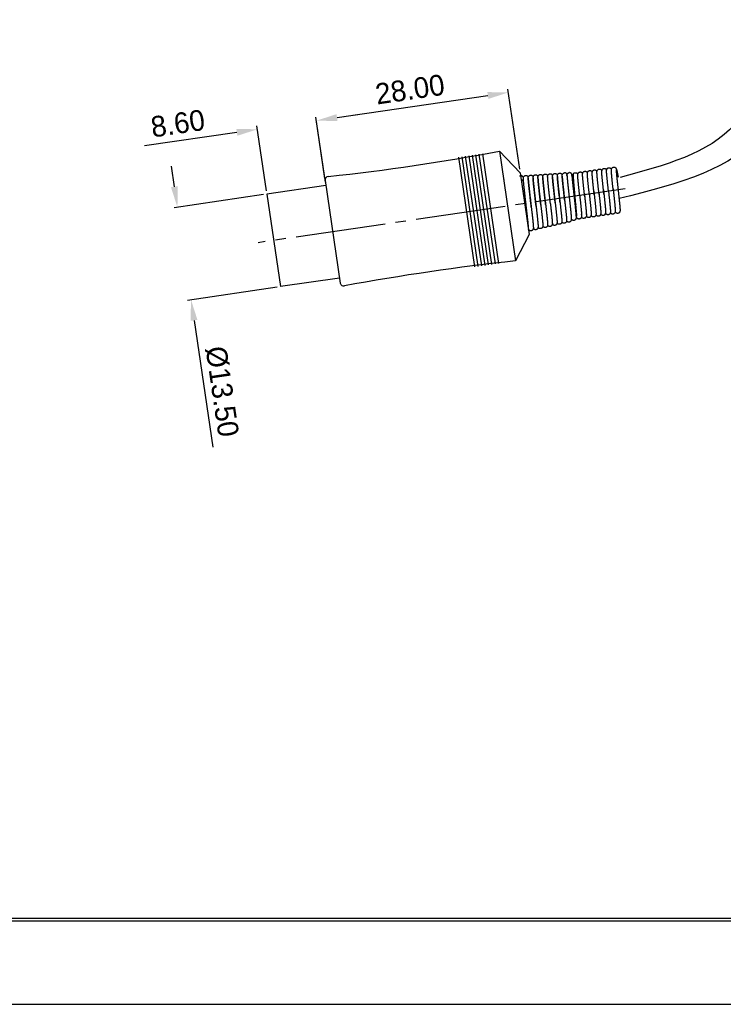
# Model space of a CAD drawing. Header units: millimetres. Extents: x -3 to 417, y 633 to 930.
# Tile 2 of 9: x 144 to 245, y 633 to 775. Entities that reach past the tile are written whole.
import ezdxf

# ---------------------------------------------------------------- set-up
doc = ezdxf.new("R2010")
doc.units = ezdxf.units.MM
doc.linetypes.add('CENTER', pattern=[17.5, 13, -1.5, 1.5, -1.5])
doc.layers.add('CEN', color=3, linetype='CENTER')
doc.dimstyles.get("Standard").update_dxf_attribs({"dimtxt": 3, "dimasz": 3, "dimexe": 0.5, "dimexo": 0.5, "dimgap": 1, "dimtad": 1, "dimzin": 4, "dimdsep": 46, "dimtxsty": 'Standard', "dimcen": 1, "dimclrd": 3, "dimclre": 3, "dimclrt": 3, "dimadec": 0, "dimazin": 0, "dimtp": 0.01, "dimtm": 0.01, "dimtfac": 1, "dimtofl": 0, "dimtmove": 0, "dimatfit": 0, "dimfxl": 0, "dimtolj": 1, "dimtzin": 4, "dimarcsym": 0})

# ---------------------------------------------------------------- blocks, each defined once
blk = doc.blocks.new('*D1')
at = {"color": 3, "lineweight": -2}
for p, q in [((165.95, 751.02), (165.51, 753.99)), ((178.81, 749.88), (165.89, 747.98)), ((180.77, 736.52), (167.85, 734.62)), ((168.78, 731.73), (171.47, 713.43))]:
    blk.add_line(p, q, dxfattribs=at)
at = {"color": 3}
for points in [[(166.44, 751.09), (165.45, 750.95), (166.38, 748.05)], [(169.27, 731.8), (168.28, 731.66), (168.34, 734.7)]]:
    blk.add_solid(points, dxfattribs=at)
at = {"layer": 'Defpoints', "color": 0}
for p in [(179.3, 749.95), (166.38, 748.05), (181.27, 736.59)]:
    blk.add_point(p, dxfattribs=at)
at = {"color": 3, "insert": (172.81, 721.46), "char_height": 3, "attachment_point": 5, "rotation": 278.3545}
blk.add_mtext('\\A1;%%C13.50', dxfattribs=at)
blk = doc.blocks.new('*D2')
at = {"color": 3, "lineweight": -2}
for p, q in [((187.74, 751.7), (186.37, 761.05)), ((189.41, 760.99), (192.38, 761.43)), ((179.23, 750.45), (177.86, 759.8)), ((174.96, 758.87), (161.61, 756.91))]:
    blk.add_line(p, q, dxfattribs=at)
at = {"color": 3}
for points in [[(189.33, 761.49), (189.48, 760.5), (186.44, 760.56)], [(174.89, 759.37), (175.03, 758.38), (177.93, 759.31)]]:
    blk.add_solid(points, dxfattribs=at)
at = {"layer": 'Defpoints', "color": 0}
for p in [(177.93, 759.31), (187.81, 751.2), (179.3, 749.95)]:
    blk.add_point(p, dxfattribs=at)
at = {"color": 3, "insert": (166.44, 760.15), "char_height": 3, "attachment_point": 5, "rotation": 8.3545}
blk.add_mtext('\\A1;8.60', dxfattribs=at)
blk = doc.blocks.new('*D3')
at = {"color": 3, "lineweight": -2}
for p, q in [((215.77, 753.54), (214.07, 765.12)), ((189.41, 760.99), (211.17, 764.19)), ((187.67, 752.19), (186.37, 761.05))]:
    blk.add_line(p, q, dxfattribs=at)
at = {"color": 3}
for points in [[(211.1, 764.68), (211.25, 763.7), (214.14, 764.63)], [(189.33, 761.49), (189.48, 760.5), (186.44, 760.56)]]:
    blk.add_solid(points, dxfattribs=at)
at = {"layer": 'Defpoints', "color": 0}
for p in [(214.14, 764.63), (215.84, 753.05), (187.74, 751.7)]:
    blk.add_point(p, dxfattribs=at)
at = {"color": 3, "insert": (199.93, 765.07), "char_height": 3, "attachment_point": 5, "rotation": 8.3545}
blk.add_mtext('\\A1;28.00', dxfattribs=at)

msp = doc.modelspace()

# ---------------------------------------------------------------- linework, layer by layer
at = {"color": 7, "linetype": 'Continuous'}
for p, q in [((215.844, 753.045), (212.861, 756.143)), ((212.861, 756.143), (215.186, 740.313)), ((206.925, 755.271), (209.249, 739.441)), ((207.419, 755.344), (209.744, 739.514)), ((207.914, 755.417), (210.239, 739.586)), ((208.409, 755.489), (210.733, 739.659)), ((208.903, 755.562), (211.228, 739.732)), ((209.398, 755.634), (211.723, 739.804)), ((209.893, 755.707), (212.218, 739.877)), ((210.387, 755.78), (212.712, 739.95)), ((187.707, 751.924), (189.881, 737.122)), ((213.442, 752.187), (213.471, 751.989)), ((215.844, 753.045), (217.152, 744.137)), ((215.937, 752.603), (215.909, 752.6)), ((218.012, 752.74), (218.039, 752.743)), ((220.114, 752.88), (220.141, 752.883)), ((222.244, 753.023), (222.217, 753.021)), ((179.304, 749.952), (181.266, 736.595)), ((216.466, 750.407), (216.236, 750.373)), ((223.922, 747.862), (223.894, 747.857)), ((216.876, 746.827), (216.759, 746.81)), ((225.085, 746.465), (225.035, 746.454)), ((225.085, 746.465), (225.086, 746.466)), ((217.152, 744.137), (215.186, 740.313)), ((405.482, 645.407), (9.482, 645.407)), ((405.482, 645.007), (9.482, 645.007))]:
    msp.add_line(p, q, dxfattribs=at)
for p, q in [((187.813, 751.201), (179.304, 749.952)), ((189.775, 737.844), (181.266, 736.595)), ((-2.518, 633.007), (417.482, 633.007))]:
    msp.add_line(p, q)
for centre, radius, start, end in [((153.025, 1075.842), 325.25, 276.19932, 280.60108), ((188.202, 751.996), 0.5, 96.19932, 188.35447), ((249.792, 416.909), 325.25, 96.10787, 100.50962), ((190.376, 737.194), 0.5, 188.35447, 280.50962)]:
    msp.add_arc(centre, radius, start, end)
for points, knots in [([(254.468, 774.762), (254.957, 768.542), (252.441, 755.511), (239.147, 751.506), (230.104, 749.307)], [56.5314071, 56.5314071, 56.5314071, 56.5314071, 73.6512927, 94.4989164, 94.4989164, 94.4989164, 94.4989164]), ([(250.678, 775.131), (251.125, 769.257), (248.738, 757.334), (236.665, 754.093), (230.246, 752.37)], [51.0091535, 51.0091535, 51.0091535, 51.0091535, 67.0342383, 85.2272865, 85.2272865, 85.2272865, 85.2272865])]:
    msp.add_open_spline(points, degree=3, knots=knots)
for points in [[(225.531, 752.855), (225.53, 752.9), (225.531, 752.941), (225.532, 752.98), (225.536, 753.02), (225.545, 753.067), (225.564, 753.13), (225.606, 753.206), (225.677, 753.28), (225.774, 753.333), (225.843, 753.351)], [(225.843, 753.351), (225.918, 753.354), (226.025, 753.329), (226.114, 753.279), (226.175, 753.217), (226.212, 753.163), (226.23, 753.126)], [(226.226, 752.879), (226.224, 752.936), (226.223, 752.986), (226.223, 753.031), (226.225, 753.073), (226.228, 753.115), (226.237, 753.166), (226.258, 753.233), (226.3, 753.31), (226.369, 753.381), (226.462, 753.433), (226.536, 753.453)], [(226.536, 753.453), (226.611, 753.455), (226.718, 753.431), (226.805, 753.381), (226.867, 753.32), (226.904, 753.265), (226.923, 753.228)], [(226.918, 753.005), (226.916, 753.057), (226.916, 753.103), (226.916, 753.144), (226.918, 753.183), (226.922, 753.223), (226.93, 753.271), (226.95, 753.334), (226.992, 753.41), (227.063, 753.483), (227.159, 753.537), (227.229, 753.554)], [(227.229, 753.554), (227.302, 753.557), (227.409, 753.533), (227.498, 753.484), (227.559, 753.423), (227.596, 753.368), (227.616, 753.33)], [(227.612, 753.078), (227.61, 753.138), (227.609, 753.19), (227.609, 753.237), (227.611, 753.28), (227.615, 753.324), (227.624, 753.376), (227.645, 753.441), (227.688, 753.516), (227.756, 753.586), (227.85, 753.638), (227.922, 753.656)], [(227.921, 753.656), (227.997, 753.659), (228.104, 753.635), (228.191, 753.585), (228.253, 753.524), (228.29, 753.469), (228.309, 753.432)], [(228.302, 753.267), (228.301, 753.311), (228.302, 753.352), (228.304, 753.39), (228.308, 753.43), (228.317, 753.477), (228.337, 753.54), (228.379, 753.616), (228.45, 753.688), (228.546, 753.741), (228.614, 753.758)], [(228.303, 753.218), (228.302, 753.267)], [(228.614, 753.758), (228.689, 753.761), (228.796, 753.736), (228.885, 753.686), (228.946, 753.625), (228.983, 753.57), (229.001, 753.533)], [(228.995, 753.369), (228.994, 753.413), (228.995, 753.453), (228.997, 753.492), (229.001, 753.531), (229.009, 753.579), (229.03, 753.642), (229.072, 753.718), (229.143, 753.79), (229.239, 753.842), (229.307, 753.86)], [(228.996, 753.319), (228.995, 753.369)], [(229.247, 750.723), (229.237, 750.815), (229.215, 751.017), (229.193, 751.216), (229.172, 751.412), (229.152, 751.602), (229.132, 751.785), (229.114, 751.96), (229.097, 752.124), (229.082, 752.276), (229.068, 752.418), (229.055, 752.548), (229.044, 752.668), (229.034, 752.779), (229.026, 752.88), (229.018, 752.973), (229.012, 753.057), (229.006, 753.133), (229.002, 753.202), (228.999, 753.264), (228.996, 753.319)], [(229.307, 753.86), (229.381, 753.862), (229.488, 753.839), (229.576, 753.789), (229.638, 753.728), (229.675, 753.673), (229.697, 753.63), (229.712, 753.592), (229.725, 753.554), (229.738, 753.514), (229.751, 753.468), (229.764, 753.417), (229.779, 753.359), (229.795, 753.292), (229.812, 753.215), (229.832, 753.128), (229.853, 753.03), (229.876, 752.919), (229.901, 752.797), (229.928, 752.661), (229.958, 752.513), (229.981, 752.391)], [(229.694, 753.445), (229.694, 753.441), (229.694, 753.426), (229.694, 753.402), (229.694, 753.371), (229.696, 753.333), (229.698, 753.288), (229.701, 753.236), (229.704, 753.178), (229.709, 753.114), (229.714, 753.042), (229.721, 752.965), (229.728, 752.881), (229.736, 752.791), (229.745, 752.695), (229.754, 752.593), (229.765, 752.485), (229.776, 752.371), (229.788, 752.252), (229.8, 752.127), (229.814, 751.996), (229.828, 751.86), (229.843, 751.72), (229.858, 751.575), (229.874, 751.425), (229.891, 751.271), (229.908, 751.114), (229.926, 750.951), (229.944, 750.783), (229.963, 750.608), (229.983, 750.426), (230.004, 750.237), (230.025, 750.043), (230.046, 749.848), (230.066, 749.655), (230.086, 749.47), (230.105, 749.295), (230.122, 749.131), (230.138, 748.978), (230.152, 748.835), (230.166, 748.701), (230.178, 748.575), (230.189, 748.457), (230.199, 748.347), (230.209, 748.244), (230.217, 748.148), (230.224, 748.06), (230.23, 747.979), (230.236, 747.905), (230.24, 747.837), (230.243, 747.776), (230.246, 747.721), (230.247, 747.671), (230.248, 747.627), (230.247, 747.586), (230.245, 747.548), (230.241, 747.508), (230.233, 747.46), (230.213, 747.398), (230.171, 747.322), (230.101, 747.249), (230.006, 747.196), (229.935, 747.177)], [(215.828, 752.577), (215.754, 752.536), (215.74, 752.526)], [(215.909, 752.6), (215.828, 752.577)], [(215.993, 752.602), (215.937, 752.603)], [(216.306, 752.309), (216.298, 752.346), (216.266, 752.424), (216.216, 752.492), (216.152, 752.546), (216.076, 752.584), (215.993, 752.602)], [(216.011, 751.907), (216.092, 751.929), (216.166, 751.97), (216.228, 752.028), (216.274, 752.099), (216.301, 752.172)], [(217.039, 745.071), (217.039, 745.072), (217.039, 745.082), (217.039, 745.1), (217.039, 745.124), (217.038, 745.155), (217.036, 745.191), (217.033, 745.233), (217.03, 745.281), (217.026, 745.335), (217.022, 745.395), (217.016, 745.461), (217.01, 745.533), (217.003, 745.611), (216.995, 745.694), (216.987, 745.784), (216.977, 745.88), (216.967, 745.982), (216.956, 746.09), (216.944, 746.204), (216.931, 746.324), (216.917, 746.45), (216.903, 746.583), (216.888, 746.721), (216.872, 746.866), (216.855, 747.017), (216.837, 747.175), (216.818, 747.339), (216.799, 747.51), (216.779, 747.687), (216.757, 747.871), (216.736, 748.059), (216.713, 748.252), (216.691, 748.448), (216.668, 748.646), (216.645, 748.844), (216.622, 749.041), (216.6, 749.235), (216.578, 749.426), (216.556, 749.612), (216.536, 749.792), (216.516, 749.967), (216.497, 750.135), (216.478, 750.297), (216.461, 750.453), (216.445, 750.602), (216.429, 750.745), (216.414, 750.882), (216.4, 751.012), (216.387, 751.135), (216.375, 751.252), (216.364, 751.362), (216.354, 751.466), (216.345, 751.563), (216.336, 751.654), (216.329, 751.739), (216.322, 751.817), (216.316, 751.888), (216.311, 751.954), (216.307, 752.014), (216.304, 752.068), (216.302, 752.118), (216.3, 752.162), (216.299, 752.202), (216.299, 752.239), (216.3, 752.274), (216.303, 752.31), (216.309, 752.351), (216.324, 752.407), (216.36, 752.482), (216.423, 752.558), (216.511, 752.617), (216.61, 752.647)], [(216.61, 752.647), (216.684, 752.649), (216.789, 752.626), (216.874, 752.579), (216.935, 752.521), (216.972, 752.469), (216.992, 752.43), (217.007, 752.396), (217.009, 752.39)], [(216.999, 752.237), (216.999, 752.233), (216.999, 752.22), (216.999, 752.2), (217, 752.173), (217.001, 752.14), (217.003, 752.101), (217.006, 752.057), (217.009, 752.006), (217.013, 751.948), (217.019, 751.884), (217.025, 751.812), (217.032, 751.733), (217.04, 751.646), (217.049, 751.55), (217.059, 751.446), (217.07, 751.334), (217.083, 751.212), (217.097, 751.082), (217.112, 750.941), (217.128, 750.791), (217.145, 750.63), (217.164, 750.458), (217.185, 750.276), (217.206, 750.085), (217.229, 749.885), (217.253, 749.678), (217.277, 749.464), (217.303, 749.245), (217.328, 749.023), (217.354, 748.799), (217.38, 748.575), (217.406, 748.352), (217.431, 748.133), (217.436, 748.092)], [(217.001, 752.202), (217, 752.244), (217, 752.283), (217.001, 752.318), (217.004, 752.355), (217.01, 752.396), (217.025, 752.452), (217.06, 752.528), (217.123, 752.604), (217.211, 752.663), (217.311, 752.693)], [(217.436, 748.092), (217.423, 748.202), (217.399, 748.413), (217.374, 748.63), (217.349, 748.852), (217.323, 749.077), (217.297, 749.303), (217.271, 749.528), (217.246, 749.749), (217.221, 749.964), (217.198, 750.173), (217.175, 750.372), (217.154, 750.562), (217.134, 750.742), (217.116, 750.912), (217.099, 751.072), (217.084, 751.221), (217.07, 751.359), (217.057, 751.487), (217.046, 751.605), (217.036, 751.712), (217.027, 751.809), (217.02, 751.896), (217.014, 751.974), (217.009, 752.042), (217.006, 752.102), (217.003, 752.155), (217.001, 752.202)], [(217.311, 752.693), (217.386, 752.696), (217.491, 752.673), (217.577, 752.624), (217.638, 752.565), (217.674, 752.514), (217.694, 752.475), (217.708, 752.441), (217.71, 752.437)], [(217.7, 752.284), (217.7, 752.279), (217.7, 752.265), (217.7, 752.243), (217.701, 752.214), (217.702, 752.177), (217.705, 752.133), (217.708, 752.081), (217.712, 752.021), (217.717, 751.954), (217.723, 751.878), (217.731, 751.794), (217.739, 751.701), (217.749, 751.598), (217.76, 751.487), (217.772, 751.367), (217.785, 751.237), (217.8, 751.099), (217.815, 750.952), (217.832, 750.797), (217.85, 750.633), (217.869, 750.461), (217.889, 750.281), (217.911, 750.092), (217.933, 749.894), (217.957, 749.689), (217.981, 749.475), (218.006, 749.254), (218.033, 749.026), (218.06, 748.792), (218.087, 748.555), (218.115, 748.317), (218.129, 748.189)], [(217.702, 752.244), (217.701, 752.289), (217.701, 752.329), (217.702, 752.365), (217.705, 752.402), (217.711, 752.444), (217.726, 752.501), (217.762, 752.576), (217.825, 752.652), (217.913, 752.71), (218.012, 752.74)], [(218.129, 748.189), (218.129, 748.194), (218.11, 748.36), (218.09, 748.531), (218.07, 748.704), (218.05, 748.881), (218.029, 749.06), (218.008, 749.241), (217.987, 749.424), (217.966, 749.609), (217.945, 749.794), (217.924, 749.978), (217.904, 750.162), (217.883, 750.344), (217.863, 750.523), (217.844, 750.699), (217.826, 750.87), (217.808, 751.036), (217.791, 751.194), (217.776, 751.342), (217.763, 751.478), (217.75, 751.603), (217.74, 751.717), (217.731, 751.819), (217.723, 751.911), (217.716, 751.994), (217.711, 752.068), (217.707, 752.134), (217.704, 752.192), (217.702, 752.244)], [(218.04, 752.743), (218.14, 752.735), (218.236, 752.698), (218.31, 752.643), (218.358, 752.587), (218.385, 752.541), (218.402, 752.506), (218.411, 752.484)], [(218.401, 752.33), (218.401, 752.325), (218.4, 752.311), (218.401, 752.29), (218.401, 752.263), (218.403, 752.229), (218.405, 752.189), (218.407, 752.144), (218.411, 752.093), (218.415, 752.036), (218.42, 751.973), (218.426, 751.904), (218.432, 751.829), (218.44, 751.749), (218.448, 751.662), (218.457, 751.568), (218.467, 751.469), (218.477, 751.364), (218.489, 751.252), (218.501, 751.135), (218.514, 751.012), (218.528, 750.883), (218.543, 750.748), (218.558, 750.608), (218.574, 750.464), (218.591, 750.314), (218.608, 750.16), (218.626, 750), (218.645, 749.835), (218.664, 749.665), (218.684, 749.49), (218.705, 749.31), (218.726, 749.125), (218.748, 748.934), (218.77, 748.739), (218.793, 748.54), (218.816, 748.339)], [(218.402, 752.293), (218.402, 752.336), (218.402, 752.374), (218.403, 752.411), (218.405, 752.447), (218.411, 752.489), (218.426, 752.546), (218.462, 752.621), (218.525, 752.698), (218.613, 752.757), (218.712, 752.787)], [(218.816, 748.339), (218.807, 748.422), (218.786, 748.607), (218.764, 748.797), (218.742, 748.991), (218.719, 749.19), (218.696, 749.392), (218.672, 749.598), (218.649, 749.807), (218.625, 750.019), (218.601, 750.231), (218.578, 750.439), (218.556, 750.639), (218.535, 750.828), (218.516, 751.005), (218.499, 751.169), (218.483, 751.321), (218.469, 751.46), (218.457, 751.587), (218.446, 751.703), (218.436, 751.808), (218.428, 751.903), (218.421, 751.987), (218.415, 752.063), (218.411, 752.131), (218.407, 752.191), (218.404, 752.245), (218.402, 752.293)], [(218.712, 752.787), (218.787, 752.79), (218.891, 752.767), (218.977, 752.72), (219.038, 752.661), (219.075, 752.609), (219.096, 752.569), (219.11, 752.535), (219.112, 752.531)], [(219.102, 752.376), (219.101, 752.37), (219.101, 752.357), (219.101, 752.335), (219.102, 752.307), (219.103, 752.273), (219.105, 752.232), (219.108, 752.185), (219.112, 752.131), (219.116, 752.07), (219.122, 752.002), (219.128, 751.926), (219.136, 751.842), (219.144, 751.75), (219.154, 751.648), (219.165, 751.538), (219.177, 751.419), (219.19, 751.289), (219.204, 751.15), (219.22, 751.001), (219.238, 750.84), (219.256, 750.669), (219.276, 750.487), (219.298, 750.296), (219.32, 750.095), (219.344, 749.886), (219.368, 749.671), (219.393, 749.451), (219.419, 749.227), (219.445, 749.003), (219.47, 748.779), (219.496, 748.557), (219.509, 748.441)], [(219.103, 752.34), (219.102, 752.383), (219.102, 752.421), (219.103, 752.457), (219.106, 752.494), (219.112, 752.536), (219.127, 752.592), (219.163, 752.668), (219.226, 752.744), (219.314, 752.804), (219.413, 752.834)], [(219.509, 748.441), (219.505, 748.472), (219.483, 748.668), (219.46, 748.867), (219.437, 749.07), (219.414, 749.274), (219.391, 749.48), (219.367, 749.687), (219.344, 749.892), (219.321, 750.094), (219.299, 750.291), (219.278, 750.482), (219.258, 750.666), (219.239, 750.841), (219.221, 751.006), (219.205, 751.161), (219.19, 751.305), (219.176, 751.438), (219.164, 751.562), (219.153, 751.676), (219.143, 751.781), (219.135, 751.877), (219.127, 751.964), (219.121, 752.044), (219.115, 752.116), (219.111, 752.181), (219.107, 752.24), (219.105, 752.293), (219.103, 752.34)], [(219.413, 752.834), (219.489, 752.836), (219.594, 752.813), (219.68, 752.765), (219.741, 752.705), (219.777, 752.654), (219.798, 752.614), (219.812, 752.58), (219.813, 752.578)], [(219.802, 752.422), (219.802, 752.422), (219.802, 752.416), (219.802, 752.401), (219.802, 752.377), (219.803, 752.346), (219.805, 752.306), (219.807, 752.259), (219.811, 752.203), (219.815, 752.14), (219.821, 752.067), (219.827, 751.986), (219.835, 751.896), (219.844, 751.796), (219.855, 751.687), (219.866, 751.568), (219.879, 751.44), (219.893, 751.302), (219.909, 751.156), (219.925, 751), (219.943, 750.836), (219.962, 750.663), (219.982, 750.481), (220.003, 750.291), (220.025, 750.091), (220.049, 749.884), (220.073, 749.668), (220.099, 749.444), (220.125, 749.214), (220.152, 748.979), (220.179, 748.741), (220.198, 748.568)], [(219.804, 752.378), (219.803, 752.424), (219.803, 752.466), (219.804, 752.504), (219.807, 752.541), (219.813, 752.584), (219.829, 752.641), (219.865, 752.717), (219.928, 752.792), (220.015, 752.85), (220.114, 752.88)], [(220.198, 748.568), (220.191, 748.63), (220.168, 748.839), (220.144, 749.053), (220.119, 749.272), (220.093, 749.496), (220.068, 749.724), (220.042, 749.955), (220.016, 750.185), (219.991, 750.407), (219.968, 750.618), (219.947, 750.813), (219.927, 750.993), (219.91, 751.159), (219.894, 751.313), (219.879, 751.456), (219.866, 751.59), (219.854, 751.715), (219.843, 751.83), (219.834, 751.935), (219.826, 752.03), (219.819, 752.117), (219.814, 752.194), (219.809, 752.263), (219.806, 752.324), (219.804, 752.378)], [(220.142, 752.883), (220.246, 752.875), (220.341, 752.838), (220.413, 752.784), (220.46, 752.728), (220.488, 752.682), (220.505, 752.646), (220.514, 752.625)], [(220.505, 752.413), (220.504, 752.462), (220.504, 752.505), (220.505, 752.546), (220.508, 752.586), (220.514, 752.63), (220.529, 752.687), (220.563, 752.759), (220.623, 752.833), (220.709, 752.894), (220.815, 752.927)], [(220.503, 752.468), (220.503, 752.462), (220.503, 752.446), (220.503, 752.423), (220.504, 752.393), (220.505, 752.356), (220.507, 752.314), (220.51, 752.265), (220.514, 752.21), (220.518, 752.148), (220.524, 752.081), (220.53, 752.007), (220.537, 751.927), (220.545, 751.84), (220.554, 751.746), (220.563, 751.646), (220.574, 751.54), (220.585, 751.427), (220.598, 751.307), (220.611, 751.182), (220.625, 751.05), (220.64, 750.913), (220.655, 750.77), (220.671, 750.622), (220.688, 750.468), (220.706, 750.31), (220.724, 750.145), (220.743, 749.976), (220.763, 749.801), (220.783, 749.62), (220.804, 749.434), (220.826, 749.243), (220.848, 749.046), (220.871, 748.845), (220.889, 748.683)], [(220.889, 748.683), (220.867, 748.885), (220.842, 749.105), (220.817, 749.328), (220.792, 749.552), (220.767, 749.774), (220.742, 749.992), (220.718, 750.205), (220.696, 750.411), (220.674, 750.609), (220.653, 750.798), (220.634, 750.978), (220.616, 751.148), (220.599, 751.308), (220.584, 751.458), (220.57, 751.598), (220.558, 751.727), (220.546, 751.846), (220.537, 751.955), (220.528, 752.053), (220.521, 752.143), (220.515, 752.223), (220.511, 752.294), (220.507, 752.357), (220.505, 752.413)], [(220.815, 752.927), (220.894, 752.93), (220.998, 752.905), (221.082, 752.858), (221.142, 752.801), (221.178, 752.749), (221.199, 752.708), (221.214, 752.673)], [(221.204, 752.514), (221.204, 752.51), (221.203, 752.496), (221.203, 752.475), (221.204, 752.448), (221.205, 752.414), (221.207, 752.373), (221.21, 752.326), (221.213, 752.273), (221.217, 752.213), (221.223, 752.147), (221.229, 752.073), (221.236, 751.992), (221.244, 751.904), (221.252, 751.809), (221.262, 751.706), (221.273, 751.595), (221.285, 751.477), (221.298, 751.352), (221.312, 751.219), (221.327, 751.08), (221.342, 750.933), (221.359, 750.78), (221.376, 750.621), (221.394, 750.457), (221.413, 750.287), (221.433, 750.111), (221.453, 749.929), (221.474, 749.741), (221.496, 749.546), (221.519, 749.345), (221.542, 749.138), (221.566, 748.924), (221.58, 748.8)], [(221.205, 752.47), (221.204, 752.516), (221.204, 752.558), (221.206, 752.597), (221.209, 752.636), (221.215, 752.678), (221.23, 752.734), (221.264, 752.805), (221.323, 752.88), (221.41, 752.94), (221.516, 752.974)], [(221.58, 748.8), (221.577, 748.826), (221.553, 749.047), (221.528, 749.271), (221.502, 749.498), (221.477, 749.726), (221.451, 749.953), (221.426, 750.178), (221.402, 750.398), (221.378, 750.611), (221.356, 750.815), (221.335, 751.009), (221.316, 751.191), (221.299, 751.361), (221.283, 751.517), (221.269, 751.661), (221.256, 751.793), (221.245, 751.912), (221.235, 752.021), (221.227, 752.12), (221.22, 752.208), (221.215, 752.286), (221.211, 752.355), (221.207, 752.416), (221.205, 752.47)], [(221.516, 752.974), (221.594, 752.977), (221.698, 752.952), (221.782, 752.905), (221.842, 752.848), (221.879, 752.796), (221.9, 752.756), (221.915, 752.721), (221.915, 752.72)], [(221.904, 752.56), (221.904, 752.556), (221.904, 752.543), (221.904, 752.522), (221.905, 752.494), (221.906, 752.459), (221.908, 752.417), (221.911, 752.367), (221.914, 752.31), (221.919, 752.246), (221.925, 752.173), (221.931, 752.093), (221.939, 752.005), (221.948, 751.908), (221.958, 751.804), (221.969, 751.69), (221.981, 751.569), (221.994, 751.439), (222.008, 751.302), (222.023, 751.157), (222.04, 751.004), (222.057, 750.843), (222.075, 750.675), (222.094, 750.498), (222.115, 750.314), (222.136, 750.122), (222.159, 749.922), (222.182, 749.714), (222.206, 749.5), (222.23, 749.282), (222.255, 749.062), (222.27, 748.925)], [(221.906, 752.522), (221.905, 752.567), (221.905, 752.608), (221.907, 752.646), (221.91, 752.684), (221.916, 752.726), (221.931, 752.782), (221.966, 752.854), (222.026, 752.928), (222.114, 752.989), (222.217, 753.021)], [(222.27, 748.925), (222.258, 749.038), (222.235, 749.237), (222.213, 749.438), (222.19, 749.641), (222.168, 749.842), (222.146, 750.042), (222.124, 750.238), (222.103, 750.43), (222.083, 750.616), (222.063, 750.794), (222.045, 750.965), (222.028, 751.127), (222.012, 751.28), (221.997, 751.424), (221.983, 751.56), (221.971, 751.687), (221.959, 751.806), (221.949, 751.916), (221.94, 752.019), (221.932, 752.113), (221.925, 752.199), (221.919, 752.278), (221.914, 752.35), (221.91, 752.414), (221.908, 752.471), (221.906, 752.522)], [(222.612, 752.606), (222.618, 752.683), (222.606, 752.766), (222.574, 752.845), (222.524, 752.913), (222.46, 752.967), (222.384, 753.005), (222.302, 753.023), (222.244, 753.024)], [(222.594, 752.553), (222.593, 752.598), (222.593, 752.639), (222.594, 752.677), (222.597, 752.715), (222.604, 752.757), (222.619, 752.813), (222.653, 752.885), (222.714, 752.959), (222.802, 753.019), (222.905, 753.051)], [(222.605, 752.606), (222.605, 752.601), (222.605, 752.587), (222.605, 752.566), (222.605, 752.538), (222.606, 752.504), (222.608, 752.464), (222.611, 752.418), (222.614, 752.367), (222.618, 752.31), (222.623, 752.247), (222.628, 752.179), (222.635, 752.104), (222.642, 752.024), (222.649, 751.939), (222.658, 751.847), (222.667, 751.75), (222.678, 751.647), (222.689, 751.538), (222.7, 751.423), (222.713, 751.303), (222.726, 751.177), (222.74, 751.045), (222.755, 750.908), (222.77, 750.765), (222.786, 750.618), (222.803, 750.465), (222.82, 750.308), (222.838, 750.147), (222.856, 749.982), (222.875, 749.814), (222.894, 749.642), (222.914, 749.468), (222.933, 749.292), (222.953, 749.115), (222.973, 748.937), (222.993, 748.758), (223.012, 748.578), (223.032, 748.399), (223.051, 748.221), (223.071, 748.044), (223.089, 747.869), (223.107, 747.697), (223.125, 747.529), (223.141, 747.367), (223.156, 747.215), (223.169, 747.077), (223.18, 746.953), (223.19, 746.844), (223.198, 746.747), (223.204, 746.661), (223.209, 746.585), (223.213, 746.517), (223.216, 746.458), (223.218, 746.406)], [(222.606, 752.583), (222.61, 752.599)], [(222.61, 752.599), (222.612, 752.606)], [(223.299, 752.637), (223.306, 752.714), (223.294, 752.797), (223.262, 752.875), (223.212, 752.944), (223.148, 752.998), (223.072, 753.035), (222.989, 753.053), (222.932, 753.054)], [(223.293, 752.85), (223.293, 752.845), (223.292, 752.831), (223.292, 752.81), (223.293, 752.782), (223.294, 752.748), (223.296, 752.708), (223.299, 752.662), (223.302, 752.611), (223.306, 752.554), (223.311, 752.491), (223.316, 752.423), (223.322, 752.349), (223.329, 752.269), (223.337, 752.183), (223.346, 752.091), (223.355, 751.994), (223.365, 751.891), (223.376, 751.782), (223.388, 751.667), (223.4, 751.547), (223.414, 751.421), (223.428, 751.289), (223.442, 751.152), (223.458, 751.009), (223.474, 750.862), (223.49, 750.709), (223.508, 750.552), (223.526, 750.391), (223.544, 750.226), (223.563, 750.058), (223.582, 749.886), (223.601, 749.712), (223.621, 749.536), (223.641, 749.359), (223.66, 749.181), (223.68, 749.002), (223.7, 748.822), (223.72, 748.643), (223.739, 748.465), (223.758, 748.288), (223.777, 748.113), (223.795, 747.941), (223.812, 747.773), (223.829, 747.611), (223.844, 747.459), (223.857, 747.321), (223.868, 747.197), (223.878, 747.088), (223.885, 746.991), (223.892, 746.905), (223.897, 746.829), (223.901, 746.761), (223.904, 746.702), (223.906, 746.65)], [(223.294, 752.827), (223.298, 752.843)], [(223.298, 752.843), (223.299, 752.85)], [(223.858, 748.504), (223.858, 748.507), (223.858, 748.512), (223.857, 748.519), (223.857, 748.526), (223.856, 748.533), (223.856, 748.541), (223.855, 748.55), (223.854, 748.561), (223.853, 748.573), (223.852, 748.586), (223.851, 748.6), (223.85, 748.617), (223.849, 748.635), (223.847, 748.656), (223.845, 748.678), (223.843, 748.702), (223.841, 748.728), (223.839, 748.756), (223.837, 748.784), (223.834, 748.813), (223.832, 748.842), (223.83, 748.871), (223.827, 748.902), (223.824, 748.933), (223.821, 748.967), (223.818, 749.003), (223.815, 749.042), (223.811, 749.085), (223.807, 749.132), (223.803, 749.183), (223.798, 749.24), (223.793, 749.303), (223.786, 749.372), (223.78, 749.449), (223.772, 749.533), (223.764, 749.625), (223.755, 749.726), (223.745, 749.836), (223.735, 749.956), (223.723, 750.087), (223.71, 750.23), (223.696, 750.387), (223.681, 750.556), (223.665, 750.74), (223.648, 750.94), (223.63, 751.155), (223.611, 751.387), (223.591, 751.63), (223.573, 751.881), (223.555, 752.134), (223.542, 752.38), (223.533, 752.605), (223.533, 752.79), (223.545, 752.909), (223.562, 752.934)], [(223.558, 752.938), (223.567, 752.947)], [(223.562, 752.946), (223.565, 752.944)], [(223.567, 752.947), (223.602, 752.977), (223.695, 753.028), (223.764, 753.046)], [(223.764, 753.046), (223.839, 753.048), (223.943, 753.025), (224.028, 752.979), (224.09, 752.92), (224.129, 752.865), (224.151, 752.821)], [(224.147, 752.589), (224.145, 752.643), (224.144, 752.691), (224.145, 752.735), (224.147, 752.776), (224.151, 752.82), (224.161, 752.871), (224.182, 752.936), (224.225, 753.01), (224.294, 753.078), (224.388, 753.13), (224.457, 753.147)], [(224.426, 749.745), (224.404, 749.94), (224.383, 750.137), (224.362, 750.332), (224.341, 750.524), (224.321, 750.71), (224.302, 750.888), (224.284, 751.057), (224.267, 751.218), (224.252, 751.371), (224.237, 751.516), (224.223, 751.652), (224.211, 751.78), (224.2, 751.9), (224.189, 752.012), (224.18, 752.116), (224.172, 752.213), (224.165, 752.302), (224.159, 752.384), (224.154, 752.46), (224.15, 752.528), (224.147, 752.589)], [(224.457, 753.147), (224.531, 753.15), (224.635, 753.128), (224.72, 753.081), (224.782, 753.023), (224.821, 752.967), (224.844, 752.923)], [(224.838, 752.732), (224.838, 752.762), (224.837, 752.807), (224.838, 752.849), (224.84, 752.888), (224.845, 752.929), (224.855, 752.978), (224.877, 753.041), (224.921, 753.115), (224.991, 753.183), (225.085, 753.233), (225.15, 753.249)], [(224.841, 752.67), (224.839, 752.71), (224.838, 752.732)], [(225.091, 750.103), (225.082, 750.179), (225.06, 750.381), (225.038, 750.586), (225.016, 750.791), (224.994, 750.997), (224.973, 751.201), (224.952, 751.401), (224.932, 751.597), (224.913, 751.787), (224.896, 751.968), (224.88, 752.139), (224.866, 752.298), (224.855, 752.443), (224.846, 752.573), (224.841, 752.67)], [(225.15, 753.249), (225.224, 753.252), (225.331, 753.228), (225.419, 753.178), (225.481, 753.117), (225.518, 753.063), (225.537, 753.025)], [(225.532, 752.804), (225.531, 752.855)], [(225.535, 752.747), (225.532, 752.804)], [(225.538, 752.684), (225.535, 752.747)], [(225.813, 749.93), (225.802, 750.036), (225.78, 750.234), (225.758, 750.434), (225.737, 750.634), (225.716, 750.832), (225.695, 751.026), (225.675, 751.215), (225.656, 751.397), (225.638, 751.568), (225.622, 751.728), (225.607, 751.876), (225.594, 752.012), (225.582, 752.137), (225.572, 752.251), (225.563, 752.355), (225.555, 752.45), (225.548, 752.536), (225.543, 752.614), (225.538, 752.684)], [(226.471, 750.356), (226.461, 750.448), (226.439, 750.645), (226.419, 750.838), (226.398, 751.025), (226.379, 751.207), (226.361, 751.381), (226.343, 751.548), (226.327, 751.708), (226.312, 751.859), (226.298, 752.001), (226.285, 752.134), (226.273, 752.258), (226.263, 752.373), (226.254, 752.479), (226.246, 752.576), (226.239, 752.664), (226.234, 752.743), (226.229, 752.815), (226.226, 752.879)], [(227.196, 750.163), (227.185, 750.259), (227.165, 750.442), (227.145, 750.628), (227.125, 750.816), (227.104, 751.006), (227.084, 751.197), (227.064, 751.385), (227.045, 751.567), (227.027, 751.74), (227.01, 751.903), (226.995, 752.054), (226.982, 752.193), (226.97, 752.32), (226.959, 752.437), (226.95, 752.544), (226.942, 752.642), (226.935, 752.731), (226.929, 752.811), (226.924, 752.883), (226.921, 752.948), (226.918, 753.005)], [(227.855, 750.573), (227.843, 750.682), (227.822, 750.875), (227.801, 751.069), (227.781, 751.261), (227.761, 751.45), (227.741, 751.634), (227.723, 751.81), (227.706, 751.978), (227.69, 752.136), (227.676, 752.284), (227.663, 752.42), (227.651, 752.544), (227.642, 752.657), (227.633, 752.76), (227.626, 752.852), (227.62, 752.936), (227.615, 753.011), (227.612, 753.078)], [(228.572, 750.457), (228.554, 750.618), (228.532, 750.818), (228.511, 751.017), (228.49, 751.214), (228.469, 751.406), (228.449, 751.59), (228.431, 751.765), (228.414, 751.929), (228.398, 752.082), (228.384, 752.223), (228.371, 752.355), (228.36, 752.476), (228.349, 752.59), (228.34, 752.694), (228.332, 752.791), (228.324, 752.88), (228.318, 752.961), (228.313, 753.035), (228.309, 753.103), (228.306, 753.163), (228.303, 753.218)], [(227.857, 750.556), (227.855, 750.573)], [(227.855, 750.573), (227.856, 750.566), (227.857, 750.556)], [(227.873, 750.411), (227.864, 750.49), (227.857, 750.556)], [(227.857, 750.556), (227.873, 750.411)], [(228.575, 750.424), (228.572, 750.457)], [(228.572, 750.457), (228.574, 750.439), (228.575, 750.424)], [(228.575, 750.424), (228.596, 750.233), (228.618, 750.028), (228.641, 749.825), (228.662, 749.626), (228.683, 749.433), (228.703, 749.246), (228.722, 749.066), (228.74, 748.895), (228.756, 748.734), (228.772, 748.582), (228.786, 748.441), (228.798, 748.309), (228.81, 748.187), (228.82, 748.075), (228.829, 747.971), (228.837, 747.877), (228.843, 747.79), (228.849, 747.712), (228.854, 747.642), (228.857, 747.579), (228.86, 747.522)], [(229.252, 750.674), (229.247, 750.723)], [(229.247, 750.723), (229.248, 750.706), (229.252, 750.674)], [(229.267, 750.539), (229.259, 750.613), (229.252, 750.674)], [(229.252, 750.674), (229.267, 750.539)], [(229.281, 750.407), (229.281, 750.412), (229.267, 750.539)], [(229.267, 750.539), (229.268, 750.528), (229.281, 750.407)], [(224.426, 749.745), (224.447, 749.552), (224.468, 749.358), (224.489, 749.165), (224.509, 748.975), (224.53, 748.787), (224.549, 748.605), (224.568, 748.428), (224.585, 748.258), (224.602, 748.096), (224.618, 747.942), (224.632, 747.798), (224.645, 747.663), (224.656, 747.538), (224.667, 747.423), (224.676, 747.317), (224.683, 747.222), (224.69, 747.135), (224.695, 747.065)], [(225.095, 750.063), (225.091, 750.103)], [(225.091, 750.103), (225.092, 750.094), (225.095, 750.063)], [(225.115, 749.883), (225.104, 749.98), (225.095, 750.063)], [(225.095, 750.063), (225.115, 749.883)], [(225.128, 749.756), (225.125, 749.784), (225.115, 749.883)], [(225.115, 749.883), (225.115, 749.878), (225.128, 749.756)], [(225.144, 749.614), (225.128, 749.756)], [(225.128, 749.756), (225.139, 749.657), (225.144, 749.614)], [(225.149, 749.566), (225.146, 749.593), (225.144, 749.614)], [(225.144, 749.614), (225.149, 749.566)], [(225.149, 749.566), (225.164, 749.433), (225.188, 749.209), (225.212, 748.988), (225.235, 748.772), (225.257, 748.566), (225.277, 748.371), (225.296, 748.188), (225.313, 748.017), (225.328, 747.86), (225.342, 747.715), (225.354, 747.584), (225.365, 747.464), (225.373, 747.357)], [(225.824, 749.836), (225.823, 749.84), (225.813, 749.93)], [(225.813, 749.93), (225.824, 749.836)], [(225.824, 749.836), (225.828, 749.793), (225.85, 749.595), (225.871, 749.402), (225.891, 749.214), (225.911, 749.032), (225.93, 748.857), (225.948, 748.687), (225.964, 748.525), (225.98, 748.37), (225.995, 748.223), (226.009, 748.083), (226.022, 747.951), (226.034, 747.828), (226.045, 747.712), (226.054, 747.605), (226.063, 747.505), (226.07, 747.414), (226.076, 747.331), (226.081, 747.255), (226.085, 747.187), (226.088, 747.127)], [(226.475, 750.322), (226.471, 750.356)], [(226.471, 750.356), (226.472, 750.345), (226.475, 750.322)], [(226.49, 750.177), (226.483, 750.247), (226.475, 750.322)], [(226.475, 750.322), (226.49, 750.177)], [(226.503, 750.063), (226.49, 750.177)], [(226.49, 750.177), (226.492, 750.162), (226.503, 750.063)], [(226.525, 749.858), (226.505, 750.044), (226.503, 750.063)], [(226.503, 750.063), (226.512, 749.975), (226.525, 749.858)], [(226.527, 749.839), (226.527, 749.841), (226.525, 749.858)], [(226.525, 749.858), (226.527, 749.839)], [(226.527, 749.839), (226.533, 749.785), (226.554, 749.593), (226.575, 749.399), (226.596, 749.206), (226.617, 749.014), (226.637, 748.824), (226.656, 748.638), (226.675, 748.458), (226.692, 748.287), (226.708, 748.126), (226.722, 747.978), (226.735, 747.844), (226.746, 747.723), (226.755, 747.615), (226.762, 747.518), (226.769, 747.432), (226.774, 747.355), (226.778, 747.287), (226.781, 747.227)], [(227.205, 750.078), (227.205, 750.08), (227.196, 750.163)], [(227.196, 750.163), (227.205, 750.078)], [(227.22, 749.94), (227.205, 750.078)], [(227.205, 750.078), (227.21, 750.035), (227.22, 749.94)], [(227.225, 749.898), (227.224, 749.905), (227.22, 749.94)], [(227.22, 749.94), (227.225, 749.898)], [(227.225, 749.898), (227.232, 749.832), (227.254, 749.629), (227.276, 749.427), (227.297, 749.228), (227.318, 749.034), (227.338, 748.848), (227.356, 748.67), (227.373, 748.502), (227.389, 748.345), (227.404, 748.2), (227.416, 748.066), (227.428, 747.943), (227.438, 747.83), (227.447, 747.726), (227.454, 747.631), (227.461, 747.545), (227.466, 747.467), (227.47, 747.397), (227.473, 747.335)], [(227.881, 750.34), (227.873, 750.411)], [(227.873, 750.411), (227.875, 750.394), (227.881, 750.34)], [(227.899, 750.166), (227.885, 750.302), (227.881, 750.34)], [(227.881, 750.34), (227.894, 750.216), (227.899, 750.166)], [(227.906, 750.105), (227.905, 750.118), (227.899, 750.166)], [(227.899, 750.166), (227.906, 750.105)], [(227.923, 749.946), (227.906, 750.105)], [(227.906, 750.105), (227.914, 750.032), (227.923, 749.946)], [(227.925, 749.935), (227.924, 749.938), (227.923, 749.946)], [(227.923, 749.946), (227.925, 749.935)], [(227.925, 749.935), (227.935, 749.841), (227.956, 749.646), (227.977, 749.45), (227.998, 749.257), (228.018, 749.071), (228.036, 748.896), (228.053, 748.732), (228.069, 748.58), (228.083, 748.438), (228.096, 748.306), (228.108, 748.182), (228.119, 748.067), (228.128, 747.96), (228.137, 747.861), (228.144, 747.77), (228.151, 747.686), (228.156, 747.61), (228.161, 747.541), (228.164, 747.478), (228.167, 747.422)], [(229.281, 750.407), (229.288, 750.345), (229.308, 750.16), (229.328, 749.973), (229.349, 749.784), (229.369, 749.594), (229.39, 749.405), (229.409, 749.219), (229.429, 749.035), (229.447, 748.857), (229.464, 748.687), (229.48, 748.527), (229.494, 748.379), (229.507, 748.244), (229.517, 748.123), (229.527, 748.015), (229.534, 747.919), (229.541, 747.833), (229.546, 747.757), (229.549, 747.69), (229.552, 747.631)], [(217.436, 748.092), (217.456, 747.919), (217.48, 747.711), (217.503, 747.51), (217.525, 747.318), (217.546, 747.133), (217.566, 746.957), (217.584, 746.789), (217.602, 746.629), (217.618, 746.478), (217.634, 746.334), (217.648, 746.199), (217.661, 746.071), (217.673, 745.952), (217.684, 745.84), (217.694, 745.736), (217.703, 745.64), (217.711, 745.552), (217.718, 745.471), (217.723, 745.398), (217.728, 745.332), (217.732, 745.272)], [(218.129, 748.189), (218.142, 748.079), (218.169, 747.846), (218.195, 747.617), (218.22, 747.397), (218.243, 747.185), (218.266, 746.985), (218.286, 746.796), (218.305, 746.619), (218.323, 746.455), (218.339, 746.303), (218.353, 746.163), (218.366, 746.035), (218.377, 745.918), (218.387, 745.811), (218.395, 745.715), (218.403, 745.629), (218.409, 745.552), (218.414, 745.483), (218.418, 745.423)], [(218.816, 748.339), (218.816, 748.337), (218.84, 748.134), (218.863, 747.933), (218.885, 747.737), (218.906, 747.549), (218.926, 747.369), (218.945, 747.197), (218.963, 747.035), (218.98, 746.882), (218.995, 746.739), (219.009, 746.605), (219.022, 746.48), (219.034, 746.363), (219.045, 746.254), (219.055, 746.152), (219.064, 746.057), (219.072, 745.968), (219.079, 745.887), (219.086, 745.811), (219.091, 745.741), (219.096, 745.677), (219.1, 745.619), (219.103, 745.566)], [(219.509, 748.441), (219.52, 748.34), (219.544, 748.129), (219.567, 747.926), (219.589, 747.73), (219.61, 747.544), (219.63, 747.366), (219.648, 747.197), (219.666, 747.036), (219.682, 746.884), (219.697, 746.74), (219.711, 746.605), (219.724, 746.479), (219.735, 746.36), (219.746, 746.25), (219.756, 746.148), (219.764, 746.054), (219.771, 745.968), (219.777, 745.89), (219.782, 745.82), (219.786, 745.757)], [(220.198, 748.568), (220.206, 748.504), (220.232, 748.269), (220.258, 748.039), (220.283, 747.816), (220.307, 747.602), (220.329, 747.4), (220.35, 747.209), (220.369, 747.03), (220.386, 746.865), (220.402, 746.712), (220.415, 746.573), (220.428, 746.446), (220.438, 746.33), (220.448, 746.226), (220.456, 746.132), (220.462, 746.049), (220.468, 745.975), (220.472, 745.91)], [(220.889, 748.683), (220.894, 748.641), (220.917, 748.437), (220.94, 748.235), (220.962, 748.04), (220.982, 747.852), (221.002, 747.673), (221.02, 747.504), (221.038, 747.345), (221.053, 747.195), (221.068, 747.056), (221.081, 746.926), (221.093, 746.805), (221.104, 746.693), (221.114, 746.589), (221.123, 746.492), (221.131, 746.403), (221.138, 746.321), (221.144, 746.245), (221.15, 746.176), (221.154, 746.113), (221.158, 746.055)], [(221.58, 748.8), (221.591, 748.709), (221.614, 748.496), (221.637, 748.292), (221.659, 748.097), (221.679, 747.911), (221.698, 747.735), (221.716, 747.569), (221.733, 747.412), (221.748, 747.263), (221.763, 747.124), (221.776, 746.993), (221.788, 746.87), (221.799, 746.756), (221.809, 746.649), (221.817, 746.55), (221.825, 746.46), (221.832, 746.377), (221.837, 746.303), (221.841, 746.237)], [(222.27, 748.925), (222.279, 748.842), (222.304, 748.626), (222.327, 748.416), (222.349, 748.213), (222.37, 748.02), (222.39, 747.838), (222.408, 747.666), (222.425, 747.504), (222.441, 747.353), (222.455, 747.213), (222.468, 747.082), (222.48, 746.961), (222.49, 746.85), (222.499, 746.748), (222.507, 746.656), (222.514, 746.573), (222.519, 746.499), (222.524, 746.433), (222.528, 746.373)], [(223.858, 748.504), (223.861, 748.457)], [(224.005, 746.778), (224.005, 746.783), (224.005, 746.799), (224.005, 746.825), (224.004, 746.859), (224.003, 746.9), (224, 746.95), (223.997, 747.006), (223.993, 747.07), (223.988, 747.141), (223.982, 747.219), (223.975, 747.304), (223.967, 747.395), (223.958, 747.494), (223.948, 747.599), (223.937, 747.71), (223.926, 747.827), (223.913, 747.95), (223.9, 748.078), (223.887, 748.212), (223.872, 748.351), (223.861, 748.457)], [(229.552, 747.631), (229.554, 747.578), (229.555, 747.531), (229.554, 747.488), (229.553, 747.449), (229.549, 747.408), (229.54, 747.36), (229.521, 747.298), (229.48, 747.221), (229.409, 747.148), (229.314, 747.094), (229.242, 747.076)], [(221.841, 746.237), (221.844, 746.179), (221.847, 746.127), (221.848, 746.081), (221.849, 746.039), (221.848, 746.001), (221.846, 745.963), (221.842, 745.924), (221.834, 745.878), (221.814, 745.817), (221.773, 745.745), (221.707, 745.676), (221.615, 745.622), (221.537, 745.601)], [(222.528, 746.373), (222.53, 746.32), (222.532, 746.272), (222.533, 746.228), (222.534, 746.188), (222.533, 746.151), (222.531, 746.116), (222.527, 746.078), (222.518, 746.034), (222.498, 745.973), (222.457, 745.9), (222.39, 745.83), (222.296, 745.778), (222.222, 745.758)], [(223.219, 746.36), (223.218, 746.319), (223.217, 746.281), (223.213, 746.242), (223.204, 746.195), (223.185, 746.134), (223.143, 746.059), (223.075, 745.988), (222.98, 745.934), (222.907, 745.915)], [(223.218, 746.406), (223.219, 746.36)], [(223.594, 746.159), (223.483, 746.16), (223.382, 746.194), (223.304, 746.248), (223.251, 746.307), (223.22, 746.357), (223.219, 746.36)], [(223.906, 746.604), (223.906, 746.563), (223.904, 746.525), (223.9, 746.486), (223.892, 746.44), (223.873, 746.378), (223.831, 746.303), (223.763, 746.232), (223.668, 746.178), (223.594, 746.159)], [(223.906, 746.65), (223.906, 746.604)], [(224.392, 746.363), (224.322, 746.36), (224.218, 746.382), (224.131, 746.428), (224.069, 746.486), (224.03, 746.541), (224.006, 746.585), (223.99, 746.623), (223.977, 746.661), (223.964, 746.701), (223.951, 746.745), (223.938, 746.795), (223.923, 746.852), (223.916, 746.881)], [(224.67, 746.582), (224.626, 746.504), (224.554, 746.432), (224.46, 746.38), (224.392, 746.363)], [(224.694, 746.663), (224.69, 746.647), (224.67, 746.582)], [(224.681, 746.598), (224.676, 746.604)], [(225.036, 746.454), (224.957, 746.451), (224.837, 746.48), (224.744, 746.535), (224.681, 746.598)], [(224.702, 746.928), (224.702, 746.924), (224.702, 746.918), (224.702, 746.913), (224.703, 746.907), (224.703, 746.901), (224.703, 746.894), (224.703, 746.887), (224.703, 746.879), (224.703, 746.871), (224.703, 746.862), (224.704, 746.852), (224.704, 746.842), (224.704, 746.831), (224.704, 746.819), (224.704, 746.807), (224.703, 746.794), (224.703, 746.781), (224.703, 746.768), (224.702, 746.754), (224.702, 746.739), (224.701, 746.725), (224.7, 746.71), (224.698, 746.696), (224.697, 746.681), (224.695, 746.668), (224.694, 746.663)], [(224.695, 747.065), (224.695, 747.058)], [(224.695, 747.058), (224.699, 746.988)], [(224.709, 746.959), (224.698, 747.002)], [(224.699, 746.988), (224.701, 746.954)], [(224.701, 746.954), (224.701, 746.951), (224.701, 746.946), (224.701, 746.942), (224.702, 746.937), (224.702, 746.933), (224.702, 746.928)], [(225.397, 746.978), (225.398, 746.927), (225.397, 746.882), (225.396, 746.841), (225.392, 746.799), (225.383, 746.749), (225.363, 746.684), (225.319, 746.606), (225.247, 746.534), (225.152, 746.482), (225.085, 746.465)], [(225.373, 747.357), (225.375, 747.344)], [(225.375, 747.344), (225.375, 747.337)], [(225.375, 747.337), (225.379, 747.287)], [(225.379, 747.287), (225.38, 747.269)], [(225.38, 747.269), (225.381, 747.261), (225.382, 747.25)], [(225.383, 747.251), (225.38, 747.264)], [(225.398, 747.203), (225.387, 747.236), (225.383, 747.251)], [(225.389, 746.982), (225.391, 746.991), (225.394, 747.019)], [(225.778, 746.567), (225.707, 746.564), (225.602, 746.586), (225.515, 746.632), (225.453, 746.691), (225.413, 746.747), (225.39, 746.791)], [(225.395, 747.036), (225.394, 747.019)], [(225.398, 747.118), (225.396, 747.055), (225.395, 747.052)], [(225.395, 747.052), (225.395, 747.036)], [(225.395, 747.036), (225.395, 747.035)], [(225.395, 747.035), (225.395, 747.019)], [(225.395, 747.019), (225.397, 746.978)], [(225.398, 747.118), (225.398, 747.122), (225.398, 747.13), (225.398, 747.139), (225.399, 747.149), (225.399, 747.16), (225.399, 747.173), (225.399, 747.187), (225.398, 747.203)], [(226.088, 747.127), (226.09, 747.073), (226.09, 747.025), (226.09, 746.981), (226.088, 746.94), (226.084, 746.898), (226.076, 746.849), (226.055, 746.785), (226.013, 746.709), (225.942, 746.637), (225.847, 746.585), (225.778, 746.567)], [(226.47, 746.669), (226.4, 746.666), (226.292, 746.689), (226.204, 746.738), (226.141, 746.798), (226.104, 746.853), (226.083, 746.893)], [(226.781, 747.227), (226.783, 747.174), (226.783, 747.126), (226.783, 747.083), (226.781, 747.044), (226.778, 747.003), (226.77, 746.955), (226.751, 746.893), (226.709, 746.816), (226.639, 746.742), (226.543, 746.688), (226.47, 746.669)], [(227.163, 746.77), (227.09, 746.767), (226.983, 746.791), (226.895, 746.84), (226.833, 746.901), (226.796, 746.956), (226.776, 746.995)], [(227.473, 747.335), (227.475, 747.28), (227.476, 747.231), (227.476, 747.187), (227.474, 747.146), (227.47, 747.104), (227.462, 747.055), (227.442, 746.992), (227.401, 746.915), (227.331, 746.843), (227.236, 746.789), (227.163, 746.77)], [(227.856, 746.872), (227.785, 746.869), (227.677, 746.892), (227.589, 746.942), (227.526, 747.002), (227.489, 747.057), (227.469, 747.097)], [(228.167, 747.422), (228.168, 747.371), (228.169, 747.325), (228.169, 747.284), (228.167, 747.245), (228.163, 747.205), (228.155, 747.158), (228.136, 747.095), (228.095, 747.019), (228.024, 746.945), (227.928, 746.891), (227.856, 746.872)], [(228.549, 746.974), (228.478, 746.971), (228.37, 746.994), (228.281, 747.044), (228.219, 747.105), (228.182, 747.159), (228.162, 747.198)], [(228.86, 747.522), (228.861, 747.471), (228.862, 747.426), (228.861, 747.384), (228.86, 747.345), (228.856, 747.305), (228.847, 747.257), (228.828, 747.195), (228.786, 747.118), (228.716, 747.046), (228.62, 746.992), (228.549, 746.974)], [(229.242, 747.076), (229.17, 747.073), (229.062, 747.096), (228.974, 747.146), (228.912, 747.207), (228.875, 747.261), (228.855, 747.3)], [(229.935, 747.177), (229.862, 747.174), (229.756, 747.198), (229.669, 747.246), (229.606, 747.306), (229.568, 747.361), (229.547, 747.402)], [(217.143, 744.745), (217.088, 744.807), (217.056, 744.857), (217.041, 744.888)], [(217.15, 744.74), (217.143, 744.745)], [(217.429, 744.661), (217.324, 744.661), (217.224, 744.692), (217.15, 744.74)], [(217.732, 745.272), (217.735, 745.219), (217.737, 745.172), (217.739, 745.129), (217.739, 745.09), (217.739, 745.054), (217.737, 745.019), (217.733, 744.982), (217.725, 744.937), (217.705, 744.877), (217.664, 744.804), (217.596, 744.733), (217.502, 744.68), (217.429, 744.661)], [(218.113, 744.818), (218.01, 744.818), (217.908, 744.849), (217.826, 744.904), (217.771, 744.966), (217.74, 745.015), (217.737, 745.022)], [(218.418, 745.423), (218.42, 745.37), (218.422, 745.323), (218.424, 745.281), (218.424, 745.243), (218.423, 745.207), (218.422, 745.173), (218.418, 745.136), (218.409, 745.092), (218.389, 745.032), (218.347, 744.959), (218.279, 744.889), (218.186, 744.837), (218.113, 744.818)], [(218.798, 744.974), (218.694, 744.975), (218.592, 745.006), (218.51, 745.062), (218.454, 745.124), (218.424, 745.173), (218.422, 745.178)], [(219.106, 745.517), (219.108, 745.473), (219.109, 745.433), (219.109, 745.396), (219.108, 745.362), (219.106, 745.328), (219.102, 745.292), (219.094, 745.248), (219.074, 745.189), (219.032, 745.115), (218.964, 745.045), (218.87, 744.993), (218.798, 744.975)], [(219.103, 745.566), (219.106, 745.517)], [(219.483, 745.131), (219.378, 745.132), (219.277, 745.163), (219.195, 745.218), (219.139, 745.28), (219.109, 745.33), (219.106, 745.335)], [(219.786, 745.757), (219.79, 745.7), (219.792, 745.65), (219.793, 745.605), (219.794, 745.565), (219.793, 745.528), (219.792, 745.491), (219.788, 745.453), (219.779, 745.408), (219.76, 745.348), (219.718, 745.274), (219.65, 745.203), (219.557, 745.151), (219.483, 745.131)], [(220.168, 745.288), (220.064, 745.288), (219.962, 745.32), (219.88, 745.375), (219.824, 745.437), (219.793, 745.487), (219.791, 745.491)], [(220.472, 745.91), (220.475, 745.853), (220.477, 745.803), (220.478, 745.758), (220.479, 745.718), (220.478, 745.681), (220.476, 745.646), (220.472, 745.608), (220.464, 745.564), (220.444, 745.503), (220.402, 745.43), (220.334, 745.359), (220.24, 745.307), (220.168, 745.288)], [(220.852, 745.445), (220.748, 745.445), (220.648, 745.476), (220.567, 745.529), (220.511, 745.59), (220.479, 745.641), (220.476, 745.647)], [(221.158, 746.055), (221.16, 746.003), (221.162, 745.956), (221.163, 745.913), (221.164, 745.874), (221.163, 745.837), (221.161, 745.803), (221.157, 745.766), (221.149, 745.722), (221.13, 745.662), (221.088, 745.588), (221.02, 745.517), (220.925, 745.464), (220.852, 745.445)], [(221.537, 745.601), (221.427, 745.603), (221.327, 745.635), (221.248, 745.689), (221.195, 745.748), (221.164, 745.798), (221.161, 745.804)], [(222.222, 745.758), (222.113, 745.759), (222.012, 745.792), (221.932, 745.846), (221.879, 745.906), (221.849, 745.955), (221.846, 745.96)], [(222.907, 745.915), (222.795, 745.916), (222.695, 745.95), (222.617, 746.003), (222.563, 746.063), (222.533, 746.113), (222.531, 746.116)]]:
    msp.add_spline(points, degree=3, dxfattribs=at)
at = {"layer": 'CEN'}
msp.add_line((231.006, 750.722), (178.022, 742.941), dxfattribs=at)

# ---------------------------------------------------------------- dimensions: what is measured, and where the dimension line sits
for base, p1, p2, picture, middle in [((214.143, 764.626), (187.741, 751.696), (215.844, 753.045), '*D3', (199.928, 765.065)), ((177.93, 759.308), (187.813, 751.201), (179.304, 749.952), '*D2', (166.437, 760.147))]:
    dim = msp.add_linear_dim(base=base, p1=p1, p2=p2, angle=8.35447, dimstyle='Standard')
    dim.commit()
    dim.dimension.update_dxf_attribs({"geometry": picture, "text_midpoint": middle})
dim = msp.add_linear_dim(base=(166.382, 748.054), p1=(181.266, 736.595), p2=(179.304, 749.952), angle=98.35447, text='%%C<>', dimstyle='Standard')
dim.commit()
dim.dimension.update_dxf_attribs({"geometry": '*D1', "text_midpoint": (170.341, 721.093), "dimtype": 160})

doc.saveas('drawing.dxf')
